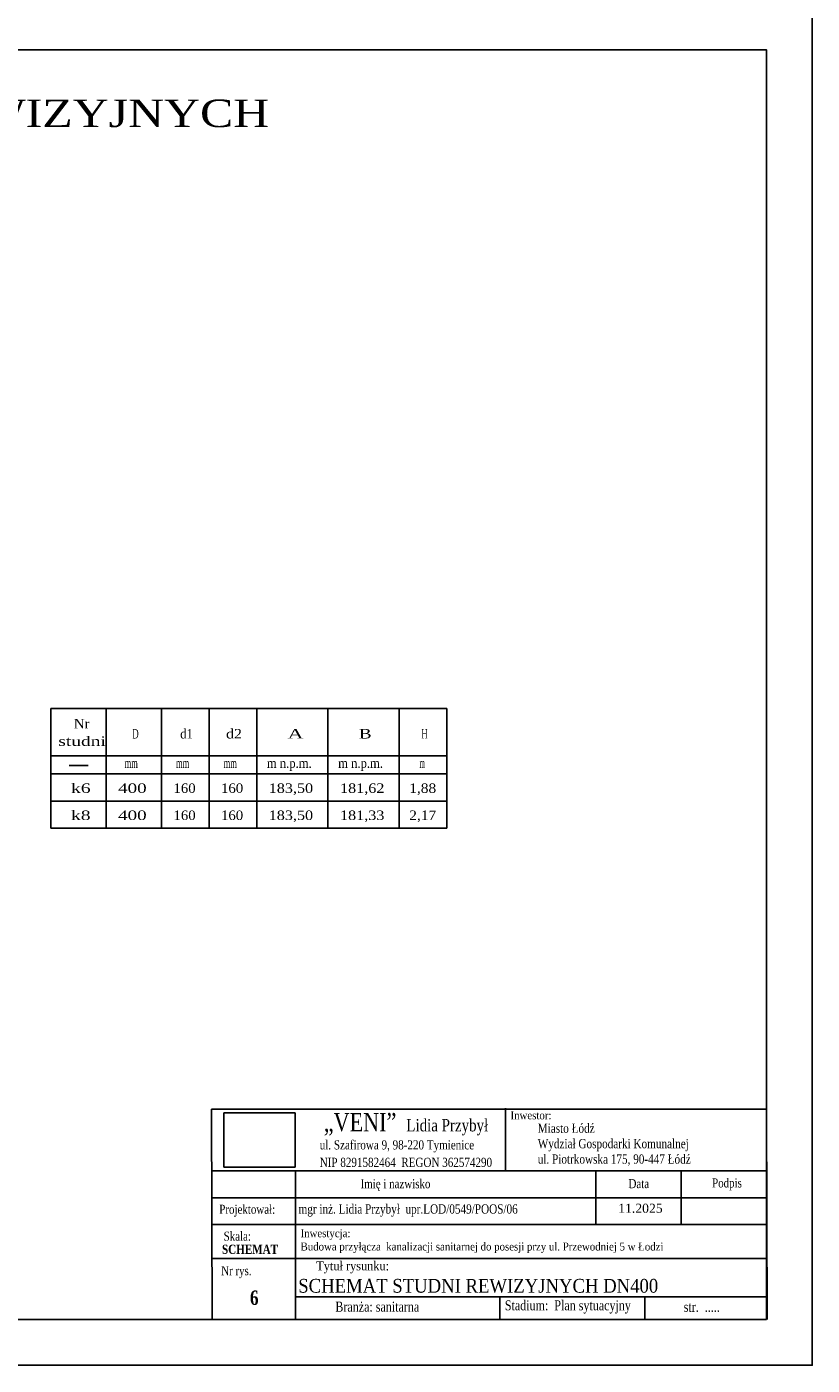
# Model space of a CAD drawing. Header units: millimetres. Extents: x -585 to 636, y -2124 to -85.
# Tile 4 of 19: x 255 to 426, y -1273 to -981. Entities that reach past the tile are written whole.
import ezdxf
from ezdxf.enums import TextEntityAlignment as Align

# ---------------------------------------------------------------- set-up
doc = ezdxf.new("R2010")
doc.units = ezdxf.units.MM
doc.header["$LTSCALE"] = 2
doc.header["$XCLIPFRAME"] = 2
doc.linetypes.add('AUSGEZOGEN', pattern=[0])
for name, color, linetype, lineweight in [('O_opisy ks', 7, 'Continuous', 25), ('proj_opis', 7, 'Continuous', 25), ('V_tabelka', 250, 'Continuous', 25)]:
    doc.layers.add(name, color=color, linetype=linetype, lineweight=lineweight)
doc.layers.add('OBRYS_35', color=3, linetype='Continuous')
doc.layers.add('OPIS_70', color=6, linetype='Continuous')
doc.styles.get("Standard").update_dxf_attribs({"font": 'simplex.shx', "width": 0.8})
doc.styles.add('Styl1', font='times.ttf', dxfattribs={"width": 0.8})
doc.styles.add('tfont1', font='times.ttf', dxfattribs={"width": 0.8})
picture_1 = doc.add_image_def('image1.jpg', size_in_pixel=(925, 532))

msp = doc.modelspace()

# ---------------------------------------------------------------- linework, layer by layer
for points in [[(6.0076, -1273.2637), (426.0076, -1273.2637), (426.0076, -976.2637), (6.0076, -976.2637)], [(16.0076, -1263.2637), (416.0076, -1263.2637), (416.0076, -986.2637), (16.0076, -986.2637)]]:
    msp.add_lwpolyline(points, close=True)
at = {"layer": 'O_opisy ks'}
for p, q in [((263.9274, -1142.4543), (268.1139, -1142.4543)), ((272.0149, -1144.2687), (346.3189, -1144.2687))]:
    msp.add_line(p, q, dxfattribs=at)
at = {"layer": 'OBRYS_35', "color": 3, "linetype": 'AUSGEZOGEN'}
for p, q in [((259.9189, -1130.0074), (346.3189, -1130.0074)), ((259.9189, -1130.0074), (259.9189, -1156.0932)), ((272.0149, -1130.0074), (272.0149, -1144.2687)), ((272.0149, -1130.0074), (272.0149, -1156.0932)), ((284.1109, -1130.0074), (284.1109, -1156.0932)), ((294.4789, -1130.0074), (294.4789, -1156.0932)), ((304.8469, -1130.0074), (304.8469, -1156.0932)), ((304.8469, -1130.0074), (304.8469, -1156.0932)), ((320.3989, -1130.0074), (320.3989, -1156.0932)), ((335.9509, -1130.0074), (335.9509, -1156.0932)), ((335.9509, -1130.0074), (335.9509, -1156.0932)), ((335.9509, -1130.0074), (335.9509, -1156.0932)), ((346.3189, -1130.0074), (346.3189, -1156.0932)), ((259.9189, -1140.3456), (346.3189, -1140.3456)), ((259.9189, -1144.2687), (346.3189, -1144.2687)), ((259.9189, -1150.181), (346.3189, -1150.181)), ((259.9189, -1156.0932), (346.3189, -1156.0932))]:
    msp.add_line(p, q, dxfattribs=at)
at = {"layer": 'proj_opis'}
msp.add_line((389.4849, -1258.3269), (389.4849, -1263.2637), dxfattribs=at)
at = {"layer": 'V_tabelka'}
for p, q in [((416.0076, -1217.3805), (295.0216, -1217.3805)), ((295.0216, -1217.3805), (295.1651, -1263.2639)), ((359.0961, -1217.1804), (359.0962, -1230.875)), ((416.0076, -1217.3805), (416.1511, -1263.2639)), ((295.1649, -1230.8751), (416.0075, -1230.8749)), ((416.0076, -1230.8749), (295.165, -1230.8752)), ((313.3047, -1263.2638), (313.3046, -1230.8749)), ((378.816, -1230.8747), (378.816, -1242.5849)), ((397.4118, -1230.8747), (397.4118, -1242.5849)), ((295.165, -1236.7303), (416.0076, -1236.7299)), ((295.165, -1242.5851), (416.0076, -1242.5848)), ((295.165, -1242.5848), (416.0076, -1242.5848)), ((295.165, -1242.5851), (416.0076, -1242.5848)), ((295.165, -1242.5848), (416.0076, -1242.5848)), ((295.165, -1242.5851), (416.0076, -1242.5848)), ((295.165, -1242.5848), (416.0076, -1242.5848)), ((295.165, -1242.5851), (416.0076, -1242.5848)), ((295.165, -1242.5848), (416.0076, -1242.5848)), ((295.165, -1249.995), (416.0076, -1249.995)), ((295.165, -1249.995), (313.3047, -1249.995)), ((313.3047, -1249.995), (416.0076, -1249.995)), ((313.3047, -1258.3271), (407.7311, -1258.3269)), ((319.7281, -1258.3271), (416.0076, -1258.3268)), ((357.858, -1258.327), (357.8581, -1263.2638)), ((295.1651, -1263.2639), (416.0076, -1263.2637)), ((313.3047, -1263.2638), (407.7311, -1263.2636))]:
    msp.add_line(p, q, dxfattribs=at)

# ---------------------------------------------------------------- texts
at = {"layer": 'O_opisy ks', "style": 'tfont1'}
for s, width, p, p2 in [('Nr', 1.063324, (264.9503, -1134.3431), (268.4063, -1134.3431)), ('D', 0.625197, (277.7221, -1136.5349), (279.1045, -1136.5349)), ('d1', 0.902995, (288.1731, -1136.5349), (290.9379, -1136.5349)), ('d2', 1.128743, (298.1723, -1136.5349), (301.6283, -1136.5349)), ('A', 1.561561, (311.5959, -1136.5349), (315.0487, -1136.5349)), ('B', 1.353831, (327.1479, -1136.5349), (329.9127, -1136.5349)), ('H', 0.625197, (340.7583, -1136.5349), (342.1407, -1136.5349)), ('studni', 1.385061, (261.5868, -1138.152), (271.9548, -1138.152)), ('mm', 0.604642, (276.0462, -1142.9392), (278.9262, -1142.9392)), ('mm', 0.604642, (287.2581, -1142.9392), (290.1381, -1142.9392)), ('mm', 0.604642, (297.6437, -1142.9392), (300.5237, -1142.9392)), ('m n.p.m.', 0.89944, (307.0635, -1142.9392), (316.8555, -1142.9392)), ('m n.p.m.', 0.89944, (322.6155, -1142.9392), (332.4075, -1142.9392)), ('m', 0.483713, (340.3704, -1142.9392), (341.5224, -1142.9392)), ('k6', 1.391794, (264.3654, -1148.4066), (268.6268, -1148.4066)), ('400', 1.354492, (274.6257, -1148.4066), (280.8465, -1148.4066)), ('160', 1.053494, (286.7001, -1148.4066), (291.5385, -1148.4066)), ('160', 1.053494, (297.0681, -1148.4066), (301.9065, -1148.4066)), ('183,50', 1.149266, (307.4744, -1148.4066), (317.1512, -1148.4066)), ('181,62', 1.149266, (323.0264, -1148.4066), (332.7032, -1148.4066)), ('1,88', 1.096494, (338.1229, -1148.4066), (343.9981, -1148.4066)), ('k8', 1.391794, (264.3654, -1154.3189), (268.6268, -1154.3189)), ('400', 1.354492, (274.6257, -1154.3189), (280.8465, -1154.3189)), ('160', 1.053494, (286.7001, -1154.3189), (291.5385, -1154.3189)), ('160', 1.053494, (297.0681, -1154.3189), (301.9065, -1154.3189)), ('183,50', 1.149266, (307.4744, -1154.3189), (317.1512, -1154.3189)), ('181,33', 1.149266, (323.0264, -1154.3189), (332.7032, -1154.3189)), ('2,17', 1.096494, (338.1229, -1154.3189), (343.9981, -1154.3189))]:
    msp.add_text(s, height=2.0736, dxfattribs=dict(at, width=width)).set_placement(p, p2, align=Align.FIT)
at = {"layer": 'OPIS_70', "color": 6, "linetype": 'AUSGEZOGEN', "lineweight": 0, "style": 'tfont1', "width": 1.226473}
msp.add_text('CHARAKTERYSTYKA STUDNI REWIZYJNYCH ', height=6, dxfattribs=at).set_placement((74.582, -1003.141), (310.3036, -1003.141), align=Align.FIT)
at = {"layer": 'V_tabelka', "color": 150, "linetype": 'ByBlock', "true_color": 0x0066ff, "style": 'Styl1', "width": 0.8}
for s, height, p in [('„VENI”', 4, (319.4782, -1222.245)), (' Lidia Przybył', 2.7, (336.6734, -1222.245))]:
    msp.add_text(s, height=height, rotation=0.000131, dxfattribs=at).set_placement(p)
at = {"layer": 'V_tabelka', "linetype": 'ByBlock', "style": 'Styl1', "width": 0.8}
for s, p in [('ul. Szafirowa 9, 98-220 Tymienice', (318.5947, -1226.1815)), ('NIP 8291582464  REGON 362574290', (318.5947, -1230.0022))]:
    msp.add_text(s, height=1.99995, rotation=0.000131, dxfattribs=at).set_placement(p)
at = {"layer": 'V_tabelka', "style": 'Styl1'}
msp.add_text('11.2025', height=1.97472, rotation=0.000131, dxfattribs=at).set_placement((383.6911, -1240.0022))
at = {"layer": 'V_tabelka', "style": 'Styl1', "width": 0.9}
msp.add_text('SCHEMAT STUDNI REWIZYJNYCH DN400', height=3, rotation=0.000131, dxfattribs=at).set_placement((313.9161, -1257.4336))
at = {"layer": 'V_tabelka', "rotation": 0.000131, "style": 'Styl1'}
for s, insert, char_height, width, attachment_point in [('{\\H1.01x;\\W0.9;Inwestor:}', (360.2104, -1217.8735), 1.72, 93.486432, 1), ('{\\fTimes New Roman|b0|i0|c238|p18;Imię i nazwisko}', (335.1251, -1233.9637), 1.974724, 34.557664, 5), ('{\\fTimes New Roman|b0|i0|c238|p18;Data}', (388.1924, -1233.6618), 1.974724, 34.557664, 5), ('{\\fTimes New Roman|b0|i0|c238|p18;Podpis}', (407.4187, -1233.8124), 1.974724, 34.557664, 5), ('{\\H1.01x;mgr inż. Lidia Przybył  upr.LOD/0549/POOS/06}', (313.9856, -1238.1644), 2, 93.486432, 1), ('{\\H1.01x;\\W0.9;Inwestycja: \\PBudowa przyłącza  kanalizacji sanitarnej do posesji przy ul. Przewodniej 5 w Łodzi}', (314.4163, -1243.5997), 1.72, 103.580151, 1)]:
    msp.add_mtext(s, dxfattribs=dict(at, insert=insert, char_height=char_height, width=width, attachment_point=attachment_point))
at = {"layer": 'V_tabelka', "linetype": 'ByBlock', "insert": (366.1466, -1220.5385), "char_height": 1.99995, "width": 93.486432, "attachment_point": 1, "rotation": 0.000131, "style": 'Styl1'}
msp.add_mtext('{\\H1.01x;Miasto Łódź\\PWydział Gospodarki Komunalnej\\Pul. Piotrkowska 175, 90-447 Łódź}', dxfattribs=at)
at = {"layer": 'V_tabelka'}
for s, insert, char_height, width, attachment_point, rotation in [('{\\fTimes New Roman|b0|i0|c238|p18;Projektował:}', (302.7852, -1239.5526), 1.974724, 19.747237, 5, 0.000131), ('{\\fTimes New Roman|b0|i0|c238|p18;Skala:}', (300.6194, -1245.126), 1.974724, 19.751751, 5, 0.0001), ('{\\fTimes New Roman|b0|i0|c238|p18;Branża: sanitarna}', (322.005, -1260.512), 2.172196, 46.702222, 4, 0.000131), ('{\\fTimes New Roman|b0|i0|c238|p18;Stadium:  Plan sytuacyjny}', (358.9729, -1260.5552), 2.172196, 46.702222, 4, 0.000131), ('{\\fTimes New Roman|b0|i0|c238|p18;str.  .....}', (397.9786, -1260.5557), 2.172196, 46.702222, 4, 0.000131)]:
    msp.add_mtext(s, dxfattribs=dict(at, insert=insert, char_height=char_height, width=width, attachment_point=attachment_point, rotation=rotation))
at = {"layer": 'V_tabelka', "attachment_point": 1}
for s, insert, char_height, width in [('{\\fTimes New Roman|b1|i0|c238|p18;SCHEMAT}', (297.2891, -1246.9681), 2, 15.840135), ('{\\fTimes New Roman|b1|i0|c238|p18;6}', (303.3725, -1256.9663), 3.131302, 4.206519)]:
    msp.add_mtext(s, dxfattribs=dict(at, insert=insert, char_height=char_height, width=width))
at = {"layer": 'V_tabelka', "char_height": 1.974724, "width": 24.132286, "attachment_point": 1, "style": 'Styl1'}
for s, insert in [('{\\fTimes New Roman|b0|i0|c238|p18;\\PNr rys.}', (297.1031, -1248.3637)), ('{\\fTimes New Roman|b0|i0|c238|p18;\\W0.9;Tytuł rysunku:}', (317.838, -1250.5906))]:
    msp.add_mtext(s, dxfattribs=dict(at, insert=insert))

# ---------------------------------------------------------------- pictures from other files: only their frames are drawn
at = {"layer": 'V_tabelka'}
image = msp.add_image(picture_1, insert=(285.8106, -1234.4181), size_in_units=(28.194, 16.2154), rotation=0, dxfattribs=at)
image.set_boundary_path([(388.156, -0.5), (900.5537, 388.852)])

doc.saveas('drawing.dxf')
